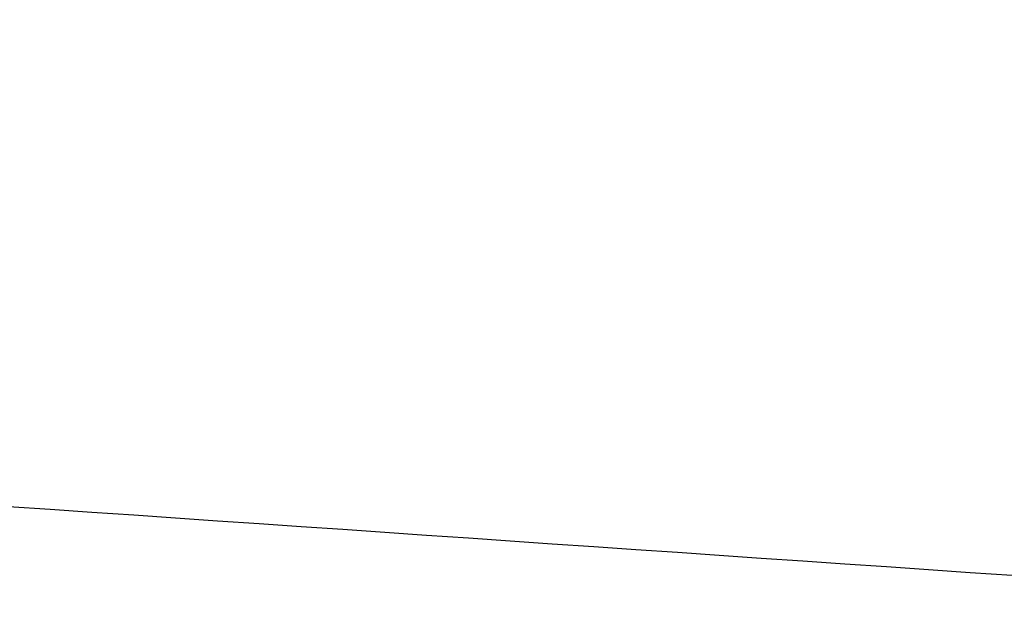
# Model space of a CAD drawing. Header units: millimetres. Extents: x 2083 to 2554, y -1671 to -6.
# Tile 214 of 256: x 2312.2105 to 2312.3705, y -38.0245 to -37.9277. Entities that reach past the tile are written whole.
import ezdxf

# ---------------------------------------------------------------- set-up
doc = ezdxf.new("R2010")
doc.units = ezdxf.units.MM
doc.header["$MEASUREMENT"] = 0
doc.layers.add('Base', color=7, linetype='Continuous', true_color=0x000000)
doc.layers.add('Default', color=7, linetype='Continuous', true_color=0x000000)

# ---------------------------------------------------------------- blocks, each defined once
blk = doc.blocks.new('PRT0008')
at = {"layer": 'Default', "extrusion": (0, 1, 0)}
blk.add_arc((0, 0, -0.71524), 3, 193.9231, 346.07705, dxfattribs=at)
blk = doc.blocks.new('PRT0007')
at = {"layer": 'Default'}
blk.add_open_spline([(-2.49999, 0, -2.70654), (-2.49999, -0.32725, -2.6857), (-2.43492, -0.65437, -2.66487), (-2.18445, -1.25905, -2.6232), (-1.99916, -1.53637, -2.60237), (-1.53636, -1.99917, -2.5607), (-1.25904, -2.18447, -2.53987), (-0.65437, -2.43493, -2.4982), (-0.32725, -2.5, -2.47737), (0.32725, -2.5, -2.4357), (0.65437, -2.43493, -2.41487), (1.25904, -2.18447, -2.3732), (1.53636, -1.99917, -2.35237), (1.99916, -1.53637, -2.3107), (2.18446, -1.25905, -2.28987), (2.43492, -0.65437, -2.2482), (2.49999, -0.32725, -2.22737), (2.49999, 0, -2.20653)], degree=3, knots=[-1, -1, -1, -1, -0.875, -0.875, -0.75, -0.75, -0.625, -0.625, -0.5, -0.5, -0.375, -0.375, -0.25, -0.25, -0.125, -0.125, 0, 0, 0, 0], dxfattribs=at)
for points in [[(-1.49803, -2.00161, -3.55883), (-1.59789, -2.13504, -3.65505), (-1.69775, -2.26846, -3.75127), (-1.79761, -2.40189, -3.84749)], [(1.47857, -2.61042, -6.66312), (1.39643, -2.46541, -6.75934), (1.31429, -2.32039, -6.85557), (1.23215, -2.17538, -6.95179)], [(1.23215, -2.17538, -6.37454), (1.31429, -2.32039, -6.47077), (1.39643, -2.46541, -6.56699), (1.47857, -2.61042, -6.66321)]]:
    blk.add_open_spline(points, degree=3, dxfattribs=at)

msp = doc.modelspace()

# ---------------------------------------------------------------- block references
at = {"layer": 'Base', "extrusion": (0, -0.707107, 0.707107), "rotation": 270}
msp.add_blockref('PRT0007', (2314.61514, 1155.30258, 1214.21724), dxfattribs=at)
at = {"layer": 'Base', "extrusion": (1, 0, 0), "rotation": 225.0000000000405}
msp.add_blockref('PRT0008', (-35.43642, 1669.281, 2314.61514), dxfattribs=at)

doc.saveas('drawing.dxf')
